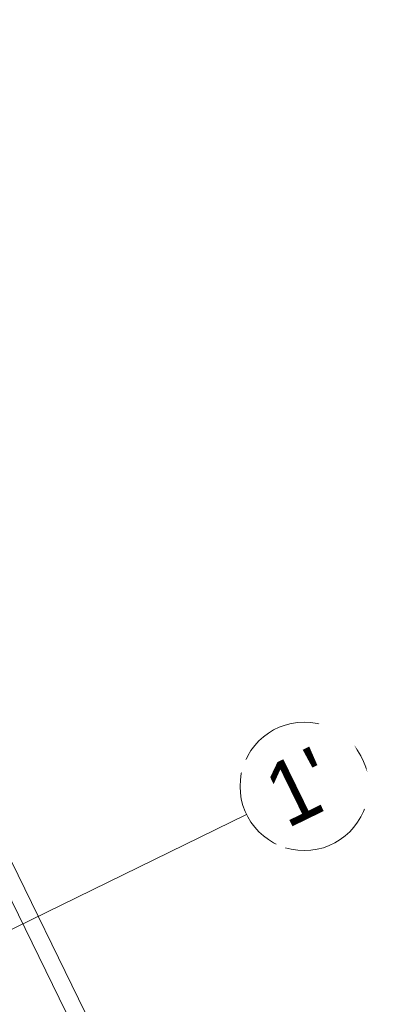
# Model space of a CAD drawing. Extents: x 6414462 to 20492237, y 5756825 to 17376351.
# Tile 89 of 127: x 6497765.72 to 6497767.02, y 5809736.36 to 5809739.81. Entities that reach past the tile are written whole.
import ezdxf

# ---------------------------------------------------------------- set-up
doc = ezdxf.new("R2010")
doc.units = 0
doc.linetypes.add('Linia siatki', pattern=[2.2225, 1.27, -0.3175, 0.3175, -0.3175])
for name, color, linetype, lineweight in [('A-WALL', 7, 'Continuous', 35), ('S-GRID', 7, 'Continuous', 5), ('S-GRID-IDEN', 7, 'Continuous', 5)]:
    doc.layers.add(name, color=color, linetype=linetype, lineweight=lineweight)
doc.styles.add('Arial_2', font='arial.ttf', dxfattribs={"width": 0.9, "height": 1.5})

# ---------------------------------------------------------------- blocks, each defined once
blk = doc.blocks.new('Siatka - M_Symbol siatki - okrąg mniejszy-7853319-__-00_00 Przyziemie PB')
at = {"layer": 'S-GRID-IDEN'}
blk.add_circle((0, 0), 0.45, dxfattribs=at)

msp = doc.modelspace()

# ---------------------------------------------------------------- linework, layer by layer
at = {"layer": 'A-WALL', "lineweight": 5}
for p, q in [((6497762.5751, 5809743.2373, 0.1), (6497766.6819, 5809734.8292, 0.1)), ((6497766.6016, 5809734.8568, 0.1), (6497762.5475, 5809743.1571, 0.1))]:
    msp.add_line(p, q, dxfattribs=at)
at = {"layer": 'S-GRID', "linetype": 'Linia siatki'}
msp.add_line((6497753.6651, 5809730.7503, 0.1), (6497766.5124, 5809737.0253, 0.1), dxfattribs=at)

# ---------------------------------------------------------------- block references
at = {"layer": 'S-GRID-IDEN', "xscale": 0.4999999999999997, "yscale": 0.4999999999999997, "zscale": 0.4999999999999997, "rotation": 296.0323615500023}
msp.add_blockref('Siatka - M_Symbol siatki - okrąg mniejszy-7853319-__-00_00 Przyziemie PB', (6497766.7145, 5809737.1241, 0.1), dxfattribs=at)

# ---------------------------------------------------------------- next in the draw order: texts
at = {"layer": 'S-GRID-IDEN', "insert": (6497766.5548, 5809737.177, 0.1), "char_height": 0.225, "width": 0.284599, "attachment_point": 1, "rotation": 26.0324, "style": 'Arial_2', "bg_fill": 3, "box_fill_scale": 1.25, "bg_fill_color": 256, "bg_fill_true_color": 13158600, "bg_fill_transparency": 0}
msp.add_mtext("1'", dxfattribs=at)

doc.saveas('drawing.dxf')
